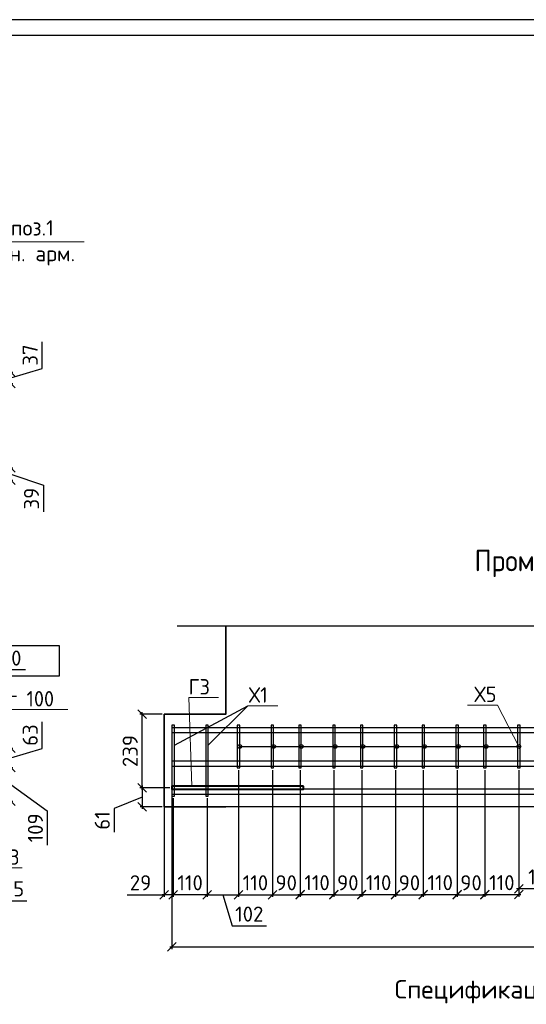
# Model space of a CAD drawing. Header units: millimetres. Extents: x 40580 to 2152466, y -328404 to 177125.
# Tile 146 of 252: x 477401 to 485624, y 161151 to 177125. Entities that reach past the tile are written whole.
import ezdxf
from ezdxf import colors
from ezdxf.entities.mleader import LeaderData, LeaderLine
from ezdxf.enums import TextEntityAlignment as Align
from ezdxf.math import Vec2, Vec3

# ---------------------------------------------------------------- set-up
doc = ezdxf.new("R2010")
doc.units = ezdxf.units.MM
doc.linetypes.add('CENTER', pattern=[2, 1.25, -0.25, 0.25, -0.25])
doc.layers.add('11', color=7, linetype='Continuous')
doc.layers.add('Столовая - обозначения', color=7, linetype='Continuous')
for name, color, linetype, lineweight in [('Арм_хомуты', 133, 'Continuous', 18), ('ОСИ', 7, 'CENTER', 15), ('Перекрытие ж_бетон', 250, 'Continuous', 30), ('подоснова', 151, 'Continuous', 5), ('Столовая Двери и окна', 7, 'Continuous', 15), ('ТЕКСТ', 7, 'Continuous', 15)]:
    doc.layers.add(name, color=color, linetype=linetype, lineweight=lineweight)
doc.layers.add('Стена_ бетон несущ.', color=7, linetype='Continuous', lineweight=70, true_color=0xb4b496)
doc.styles.add('GOST-2.304_Type-B', font='GOST_Common.ttf')
doc.styles.get("Standard").update_dxf_attribs({"font": 'isocpeur.ttf'})
doc.styles.add('ГОСТ', font='isocpeur.ttf')
doc.styles.add('ГОСТ 2.304', font='isocpeur.ttf')
doc.dimstyles.new('Осевые', dxfattribs={"dimscale": 0.7, "dimtxt": 450, "dimasz": 400, "dimexe": 100, "dimexo": 100, "dimgap": 100, "dimtad": 1, "dimdec": 0, "dimzin": 0, "dimdsep": 46, "dimtxsty": 'Standard', "dimblk": 'OBLIQUE', "dimcen": 9, "dimdle": 100, "dimazin": 0, "dimtm": 1e-09, "dimtfac": 1, "dimtdec": 0, "dimtofl": 0, "dimtmove": 0, "dimatfit": 3, "dimfxl": 1, "dimtolj": 1, "dimtzin": 0, "dimarcsym": 0})

# ---------------------------------------------------------------- blocks, each defined once
blk = doc.blocks.new('Штамп')
at = {"layer": '11'}
blk.add_line((311470, 126228), (252070, 126228), dxfattribs=at)
at = {"layer": '11', "lineweight": 30}
blk.add_line((254210, 125978), (311220, 125978), dxfattribs=at)
blk = doc.blocks.new('_OBLIQUE')
at = {"color": 0, "linetype": 'ByBlock'}
blk.add_line((-0.5, -0.5), (0.5, 0.5), dxfattribs=at)
blk = doc.blocks.new('*D5855')
at = {"layer": 'Defpoints', "color": 0, "linetype": 'ByBlock', "lineweight": 25, "ltscale": 13, "transparency": 16777216}
for p in [(479871, 164664), (479389, 164356), (479747, 164356)]:
    blk.add_point(p, dxfattribs=at)
at = {"layer": 'ОСИ', "color": 0, "linetype": 'ByBlock', "lineweight": -2, "ltscale": 13, "transparency": 16777216}
for p, q in [((479389, 164699), (479389, 164321)), ((479836, 164664), (479354, 164664)), ((479389, 164510), (478934, 164326)), ((478934, 164326), (478934, 163941)), ((479712, 164356), (479354, 164356))]:
    blk.add_line(p, q, dxfattribs=at)
at = {"layer": 'ОСИ', "color": 0, "linetype": 'ByBlock', "lineweight": -2, "ltscale": 13, "transparency": 16777216, "xscale": 140, "yscale": 140, "zscale": 140}
for p, rotation in [((479389, 164664), 90), ((479389, 164356), 270)]:
    blk.add_blockref('_OBLIQUE', p, dxfattribs=dict(at, rotation=rotation))
at = {"layer": 'ОСИ', "color": 0, "linetype": 'ByBlock', "ltscale": 13, "transparency": 16777216, "insert": (478741, 164133), "char_height": 245, "attachment_point": 5, "rotation": 90}
blk.add_mtext('\\A1;61', dxfattribs=at)
blk = doc.blocks.new('*D5856')
at = {"layer": 'Defpoints', "color": 0, "linetype": 'ByBlock', "lineweight": 25, "ltscale": 13, "transparency": 16777216}
for p in [(479387, 165856), (479746, 165856), (479871, 164664)]:
    blk.add_point(p, dxfattribs=at)
at = {"layer": 'ОСИ', "color": 0, "linetype": 'ByBlock', "lineweight": -2, "ltscale": 13, "transparency": 16777216}
for p, q in [((479711, 165856), (479352, 165856)), ((479387, 164629), (479387, 165891)), ((479836, 164664), (479352, 164664))]:
    blk.add_line(p, q, dxfattribs=at)
at = {"layer": 'ОСИ', "color": 0, "linetype": 'ByBlock', "lineweight": -2, "ltscale": 13, "transparency": 16777216, "xscale": 140, "yscale": 140, "zscale": 140}
for p, rotation in [((479387, 165856), 90), ((479387, 164664), 270)]:
    blk.add_blockref('_OBLIQUE', p, dxfattribs=dict(at, rotation=rotation))
at = {"layer": 'ОСИ', "color": 0, "linetype": 'ByBlock', "ltscale": 13, "transparency": 16777216, "insert": (479194, 165260), "char_height": 245, "attachment_point": 5, "rotation": 90}
blk.add_mtext('\\A1;239', dxfattribs=at)
blk = doc.blocks.new('*D5791')
at = {"layer": 'Defpoints', "color": 0, "linetype": 'ByBlock', "lineweight": 25, "ltscale": 13, "transparency": 16777216}
for p in [(479892, 164530), (480442, 164530), (479892, 162929)]:
    blk.add_point(p, dxfattribs=at)
at = {"layer": 'ОСИ', "color": 0, "linetype": 'ByBlock', "lineweight": -2, "ltscale": 13, "transparency": 16777216}
for p, q in [((479892, 164495), (479892, 162894)), ((480442, 164495), (480442, 162894)), ((480477, 162929), (479857, 162929))]:
    blk.add_line(p, q, dxfattribs=at)
at = {"layer": 'ОСИ', "color": 0, "linetype": 'ByBlock', "lineweight": -2, "ltscale": 13, "transparency": 16777216, "xscale": 140, "yscale": 140, "zscale": 140, "rotation": 180}
blk.add_blockref('_OBLIQUE', (479892, 162929), dxfattribs=at)
at = {"layer": 'ОСИ', "color": 0, "linetype": 'ByBlock', "lineweight": -2, "ltscale": 13, "transparency": 16777216, "xscale": 140, "yscale": 140, "zscale": 140}
blk.add_blockref('_OBLIQUE', (480442, 162929), dxfattribs=at)
at = {"layer": 'ОСИ', "color": 0, "linetype": 'ByBlock', "ltscale": 13, "transparency": 16777216, "insert": (480167, 163122), "char_height": 245, "attachment_point": 5}
blk.add_mtext('\\A1;110', dxfattribs=at)
blk = doc.blocks.new('*D5792')
at = {"layer": 'Defpoints', "color": 0, "linetype": 'ByBlock', "lineweight": 25, "ltscale": 13, "transparency": 16777216}
for p in [(479747, 164530), (479892, 164530), (479747, 162929)]:
    blk.add_point(p, dxfattribs=at)
at = {"layer": 'ОСИ', "color": 0, "linetype": 'ByBlock', "lineweight": -2, "ltscale": 13, "transparency": 16777216}
for p, q in [((479747, 164495), (479747, 162894)), ((479892, 164495), (479892, 162894)), ((479145, 162929), (479747, 162929)), ((479927, 162929), (479712, 162929))]:
    blk.add_line(p, q, dxfattribs=at)
at = {"layer": 'ОСИ', "color": 0, "linetype": 'ByBlock', "lineweight": -2, "ltscale": 13, "transparency": 16777216, "xscale": 140, "yscale": 140, "zscale": 140, "rotation": 180}
blk.add_blockref('_OBLIQUE', (479747, 162929), dxfattribs=at)
at = {"layer": 'ОСИ', "color": 0, "linetype": 'ByBlock', "lineweight": -2, "ltscale": 13, "transparency": 16777216, "xscale": 140, "yscale": 140, "zscale": 140}
blk.add_blockref('_OBLIQUE', (479892, 162929), dxfattribs=at)
at = {"layer": 'ОСИ', "color": 0, "linetype": 'ByBlock', "ltscale": 13, "transparency": 16777216, "insert": (479362, 163122), "char_height": 245, "attachment_point": 5}
blk.add_mtext('\\A1;29', dxfattribs=at)
blk = doc.blocks.new('*D5793')
at = {"layer": 'Defpoints', "color": 0, "linetype": 'ByBlock', "lineweight": 25, "ltscale": 13, "transparency": 16777216}
for p in [(480952, 164986), (480442, 164530), (480952, 162929)]:
    blk.add_point(p, dxfattribs=at)
at = {"layer": 'ОСИ', "color": 0, "linetype": 'ByBlock', "lineweight": -2, "ltscale": 13, "transparency": 16777216}
for p, q in [((480952, 164951), (480952, 162894)), ((480442, 164495), (480442, 162894)), ((480407, 162929), (480987, 162929)), ((480697, 162929), (480849, 162422)), ((480849, 162422), (481406, 162422))]:
    blk.add_line(p, q, dxfattribs=at)
at = {"layer": 'ОСИ', "color": 0, "linetype": 'ByBlock', "lineweight": -2, "ltscale": 13, "transparency": 16777216, "xscale": 140, "yscale": 140, "zscale": 140, "rotation": 180}
blk.add_blockref('_OBLIQUE', (480442, 162929), dxfattribs=at)
at = {"layer": 'ОСИ', "color": 0, "linetype": 'ByBlock', "lineweight": -2, "ltscale": 13, "transparency": 16777216, "xscale": 140, "yscale": 140, "zscale": 140}
blk.add_blockref('_OBLIQUE', (480952, 162929), dxfattribs=at)
at = {"layer": 'ОСИ', "color": 0, "linetype": 'ByBlock', "ltscale": 13, "transparency": 16777216, "insert": (481127, 162614), "char_height": 245, "attachment_point": 5}
blk.add_mtext('\\A1;102', dxfattribs=at)
blk = doc.blocks.new('*D5794')
at = {"layer": 'Defpoints', "color": 0, "linetype": 'ByBlock', "lineweight": 25, "ltscale": 13, "transparency": 16777216}
for p in [(480952, 164986), (481502, 164986), (481502, 162929)]:
    blk.add_point(p, dxfattribs=at)
at = {"layer": 'ОСИ', "color": 0, "linetype": 'ByBlock', "lineweight": -2, "ltscale": 13, "transparency": 16777216}
for p, q in [((480952, 164951), (480952, 162894)), ((481502, 164951), (481502, 162894)), ((480917, 162929), (481537, 162929))]:
    blk.add_line(p, q, dxfattribs=at)
at = {"layer": 'ОСИ', "color": 0, "linetype": 'ByBlock', "lineweight": -2, "ltscale": 13, "transparency": 16777216, "xscale": 140, "yscale": 140, "zscale": 140, "rotation": 180}
blk.add_blockref('_OBLIQUE', (480952, 162929), dxfattribs=at)
at = {"layer": 'ОСИ', "color": 0, "linetype": 'ByBlock', "lineweight": -2, "ltscale": 13, "transparency": 16777216, "xscale": 140, "yscale": 140, "zscale": 140}
blk.add_blockref('_OBLIQUE', (481502, 162929), dxfattribs=at)
at = {"layer": 'ОСИ', "color": 0, "linetype": 'ByBlock', "ltscale": 13, "transparency": 16777216, "insert": (481227, 163122), "char_height": 245, "attachment_point": 5}
blk.add_mtext('\\A1;110', dxfattribs=at)
blk = doc.blocks.new('*D5795')
at = {"layer": 'Defpoints', "color": 0, "linetype": 'ByBlock', "lineweight": 25, "ltscale": 13, "transparency": 16777216}
for p in [(481502, 164986), (481952, 164986), (481952, 162929)]:
    blk.add_point(p, dxfattribs=at)
at = {"layer": 'ОСИ', "color": 0, "linetype": 'ByBlock', "lineweight": -2, "ltscale": 13, "transparency": 16777216}
for p, q in [((481502, 164951), (481502, 162894)), ((481952, 164951), (481952, 162894)), ((481467, 162929), (481987, 162929))]:
    blk.add_line(p, q, dxfattribs=at)
at = {"layer": 'ОСИ', "color": 0, "linetype": 'ByBlock', "lineweight": -2, "ltscale": 13, "transparency": 16777216, "xscale": 140, "yscale": 140, "zscale": 140, "rotation": 180}
blk.add_blockref('_OBLIQUE', (481502, 162929), dxfattribs=at)
at = {"layer": 'ОСИ', "color": 0, "linetype": 'ByBlock', "lineweight": -2, "ltscale": 13, "transparency": 16777216, "xscale": 140, "yscale": 140, "zscale": 140}
blk.add_blockref('_OBLIQUE', (481952, 162929), dxfattribs=at)
at = {"layer": 'ОСИ', "color": 0, "linetype": 'ByBlock', "ltscale": 13, "transparency": 16777216, "insert": (481727, 163122), "char_height": 245, "attachment_point": 5}
blk.add_mtext('\\A1;90', dxfattribs=at)
blk = doc.blocks.new('*D5796')
at = {"layer": 'Defpoints', "color": 0, "linetype": 'ByBlock', "lineweight": 25, "ltscale": 13, "transparency": 16777216}
for p in [(481952, 164986), (482502, 164986), (482502, 162931)]:
    blk.add_point(p, dxfattribs=at)
at = {"layer": 'ОСИ', "color": 0, "linetype": 'ByBlock', "lineweight": -2, "ltscale": 13, "transparency": 16777216}
for p, q in [((481952, 164951), (481952, 162896)), ((482502, 164951), (482502, 162896)), ((481917, 162931), (482537, 162931))]:
    blk.add_line(p, q, dxfattribs=at)
at = {"layer": 'ОСИ', "color": 0, "linetype": 'ByBlock', "lineweight": -2, "ltscale": 13, "transparency": 16777216, "xscale": 140, "yscale": 140, "zscale": 140, "rotation": 180}
blk.add_blockref('_OBLIQUE', (481952, 162931), dxfattribs=at)
at = {"layer": 'ОСИ', "color": 0, "linetype": 'ByBlock', "lineweight": -2, "ltscale": 13, "transparency": 16777216, "xscale": 140, "yscale": 140, "zscale": 140}
blk.add_blockref('_OBLIQUE', (482502, 162931), dxfattribs=at)
at = {"layer": 'ОСИ', "color": 0, "linetype": 'ByBlock', "ltscale": 13, "transparency": 16777216, "insert": (482227, 163124), "char_height": 245, "attachment_point": 5}
blk.add_mtext('\\A1;110', dxfattribs=at)
blk = doc.blocks.new('*D5797')
at = {"layer": 'Defpoints', "color": 0, "linetype": 'ByBlock', "lineweight": 25, "ltscale": 13, "transparency": 16777216}
for p in [(482502, 164986), (482952, 164986), (482952, 162929)]:
    blk.add_point(p, dxfattribs=at)
at = {"layer": 'ОСИ', "color": 0, "linetype": 'ByBlock', "lineweight": -2, "ltscale": 13, "transparency": 16777216}
for p, q in [((482502, 164951), (482502, 162894)), ((482952, 164951), (482952, 162894)), ((482467, 162929), (482987, 162929))]:
    blk.add_line(p, q, dxfattribs=at)
at = {"layer": 'ОСИ', "color": 0, "linetype": 'ByBlock', "lineweight": -2, "ltscale": 13, "transparency": 16777216, "xscale": 140, "yscale": 140, "zscale": 140, "rotation": 180}
blk.add_blockref('_OBLIQUE', (482502, 162929), dxfattribs=at)
at = {"layer": 'ОСИ', "color": 0, "linetype": 'ByBlock', "lineweight": -2, "ltscale": 13, "transparency": 16777216, "xscale": 140, "yscale": 140, "zscale": 140}
blk.add_blockref('_OBLIQUE', (482952, 162929), dxfattribs=at)
at = {"layer": 'ОСИ', "color": 0, "linetype": 'ByBlock', "ltscale": 13, "transparency": 16777216, "insert": (482727, 163122), "char_height": 245, "attachment_point": 5}
blk.add_mtext('\\A1;90', dxfattribs=at)
blk = doc.blocks.new('*D5798')
at = {"layer": 'Defpoints', "color": 0, "linetype": 'ByBlock', "lineweight": 25, "ltscale": 13, "transparency": 16777216}
for p in [(482952, 164986), (483502, 164986), (483502, 162931)]:
    blk.add_point(p, dxfattribs=at)
at = {"layer": 'ОСИ', "color": 0, "linetype": 'ByBlock', "lineweight": -2, "ltscale": 13, "transparency": 16777216}
for p, q in [((482952, 164951), (482952, 162896)), ((483502, 164951), (483502, 162896)), ((482917, 162931), (483537, 162931))]:
    blk.add_line(p, q, dxfattribs=at)
at = {"layer": 'ОСИ', "color": 0, "linetype": 'ByBlock', "lineweight": -2, "ltscale": 13, "transparency": 16777216, "xscale": 140, "yscale": 140, "zscale": 140, "rotation": 180}
blk.add_blockref('_OBLIQUE', (482952, 162931), dxfattribs=at)
at = {"layer": 'ОСИ', "color": 0, "linetype": 'ByBlock', "lineweight": -2, "ltscale": 13, "transparency": 16777216, "xscale": 140, "yscale": 140, "zscale": 140}
blk.add_blockref('_OBLIQUE', (483502, 162931), dxfattribs=at)
at = {"layer": 'ОСИ', "color": 0, "linetype": 'ByBlock', "ltscale": 13, "transparency": 16777216, "insert": (483227, 163124), "char_height": 245, "attachment_point": 5}
blk.add_mtext('\\A1;110', dxfattribs=at)
blk = doc.blocks.new('*D5799')
at = {"layer": 'Defpoints', "color": 0, "linetype": 'ByBlock', "lineweight": 25, "ltscale": 13, "transparency": 16777216}
for p in [(483502, 164986), (483952, 164986), (483952, 162929)]:
    blk.add_point(p, dxfattribs=at)
at = {"layer": 'ОСИ', "color": 0, "linetype": 'ByBlock', "lineweight": -2, "ltscale": 13, "transparency": 16777216}
for p, q in [((483502, 164951), (483502, 162894)), ((483952, 164951), (483952, 162894)), ((483467, 162929), (483987, 162929))]:
    blk.add_line(p, q, dxfattribs=at)
at = {"layer": 'ОСИ', "color": 0, "linetype": 'ByBlock', "lineweight": -2, "ltscale": 13, "transparency": 16777216, "xscale": 140, "yscale": 140, "zscale": 140, "rotation": 180}
blk.add_blockref('_OBLIQUE', (483502, 162929), dxfattribs=at)
at = {"layer": 'ОСИ', "color": 0, "linetype": 'ByBlock', "lineweight": -2, "ltscale": 13, "transparency": 16777216, "xscale": 140, "yscale": 140, "zscale": 140}
blk.add_blockref('_OBLIQUE', (483952, 162929), dxfattribs=at)
at = {"layer": 'ОСИ', "color": 0, "linetype": 'ByBlock', "ltscale": 13, "transparency": 16777216, "insert": (483727, 163122), "char_height": 245, "attachment_point": 5}
blk.add_mtext('\\A1;90', dxfattribs=at)
blk = doc.blocks.new('*D5800')
at = {"layer": 'Defpoints', "color": 0, "linetype": 'ByBlock', "lineweight": 25, "ltscale": 13, "transparency": 16777216}
for p in [(483952, 164986), (484502, 164986), (484502, 162931)]:
    blk.add_point(p, dxfattribs=at)
at = {"layer": 'ОСИ', "color": 0, "linetype": 'ByBlock', "lineweight": -2, "ltscale": 13, "transparency": 16777216}
for p, q in [((483952, 164951), (483952, 162896)), ((484502, 164951), (484502, 162896)), ((483917, 162931), (484537, 162931))]:
    blk.add_line(p, q, dxfattribs=at)
at = {"layer": 'ОСИ', "color": 0, "linetype": 'ByBlock', "lineweight": -2, "ltscale": 13, "transparency": 16777216, "xscale": 140, "yscale": 140, "zscale": 140, "rotation": 180}
blk.add_blockref('_OBLIQUE', (483952, 162931), dxfattribs=at)
at = {"layer": 'ОСИ', "color": 0, "linetype": 'ByBlock', "lineweight": -2, "ltscale": 13, "transparency": 16777216, "xscale": 140, "yscale": 140, "zscale": 140}
blk.add_blockref('_OBLIQUE', (484502, 162931), dxfattribs=at)
at = {"layer": 'ОСИ', "color": 0, "linetype": 'ByBlock', "ltscale": 13, "transparency": 16777216, "insert": (484227, 163124), "char_height": 245, "attachment_point": 5}
blk.add_mtext('\\A1;110', dxfattribs=at)
blk = doc.blocks.new('*D5801')
at = {"layer": 'Defpoints', "color": 0, "linetype": 'ByBlock', "lineweight": 25, "ltscale": 13, "transparency": 16777216}
for p in [(484502, 164986), (484952, 164986), (484952, 162929)]:
    blk.add_point(p, dxfattribs=at)
at = {"layer": 'ОСИ', "color": 0, "linetype": 'ByBlock', "lineweight": -2, "ltscale": 13, "transparency": 16777216}
for p, q in [((484502, 164951), (484502, 162894)), ((484952, 164951), (484952, 162894)), ((484467, 162929), (484987, 162929))]:
    blk.add_line(p, q, dxfattribs=at)
at = {"layer": 'ОСИ', "color": 0, "linetype": 'ByBlock', "lineweight": -2, "ltscale": 13, "transparency": 16777216, "xscale": 140, "yscale": 140, "zscale": 140, "rotation": 180}
blk.add_blockref('_OBLIQUE', (484502, 162929), dxfattribs=at)
at = {"layer": 'ОСИ', "color": 0, "linetype": 'ByBlock', "lineweight": -2, "ltscale": 13, "transparency": 16777216, "xscale": 140, "yscale": 140, "zscale": 140}
blk.add_blockref('_OBLIQUE', (484952, 162929), dxfattribs=at)
at = {"layer": 'ОСИ', "color": 0, "linetype": 'ByBlock', "ltscale": 13, "transparency": 16777216, "insert": (484727, 163122), "char_height": 245, "attachment_point": 5}
blk.add_mtext('\\A1;90', dxfattribs=at)
blk = doc.blocks.new('*D5802')
at = {"layer": 'Defpoints', "color": 0, "linetype": 'ByBlock', "lineweight": 25, "ltscale": 13, "transparency": 16777216}
for p in [(484952, 164986), (485502, 164986), (485502, 162931)]:
    blk.add_point(p, dxfattribs=at)
at = {"layer": 'ОСИ', "color": 0, "linetype": 'ByBlock', "lineweight": -2, "ltscale": 13, "transparency": 16777216}
for p, q in [((484952, 164951), (484952, 162896)), ((485502, 164951), (485502, 162896)), ((484917, 162931), (485537, 162931))]:
    blk.add_line(p, q, dxfattribs=at)
at = {"layer": 'ОСИ', "color": 0, "linetype": 'ByBlock', "lineweight": -2, "ltscale": 13, "transparency": 16777216, "xscale": 140, "yscale": 140, "zscale": 140, "rotation": 180}
blk.add_blockref('_OBLIQUE', (484952, 162931), dxfattribs=at)
at = {"layer": 'ОСИ', "color": 0, "linetype": 'ByBlock', "lineweight": -2, "ltscale": 13, "transparency": 16777216, "xscale": 140, "yscale": 140, "zscale": 140}
blk.add_blockref('_OBLIQUE', (485502, 162931), dxfattribs=at)
at = {"layer": 'ОСИ', "color": 0, "linetype": 'ByBlock', "ltscale": 13, "transparency": 16777216, "insert": (485227, 163124), "char_height": 245, "attachment_point": 5}
blk.add_mtext('\\A1;110', dxfattribs=at)
blk = doc.blocks.new('*D5816')
at = {"layer": 'Defpoints', "color": 0, "linetype": 'ByBlock', "lineweight": 25, "ltscale": 13, "transparency": 16777216}
for p in [(479872, 165060), (494622, 165060), (494622, 162082)]:
    blk.add_point(p, dxfattribs=at)
at = {"layer": 'ОСИ', "color": 0, "linetype": 'ByBlock', "lineweight": -2, "ltscale": 13, "transparency": 16777216}
for p, q in [((479872, 165025), (479872, 162047)), ((494622, 165025), (494622, 162047)), ((479837, 162082), (494657, 162082))]:
    blk.add_line(p, q, dxfattribs=at)
at = {"layer": 'ОСИ', "color": 0, "linetype": 'ByBlock', "lineweight": -2, "ltscale": 13, "transparency": 16777216, "xscale": 140, "yscale": 140, "zscale": 140, "rotation": 180}
blk.add_blockref('_OBLIQUE', (479872, 162082), dxfattribs=at)
at = {"layer": 'ОСИ', "color": 0, "linetype": 'ByBlock', "lineweight": -2, "ltscale": 13, "transparency": 16777216, "xscale": 140, "yscale": 140, "zscale": 140}
blk.add_blockref('_OBLIQUE', (494622, 162082), dxfattribs=at)
at = {"layer": 'ОСИ', "color": 0, "linetype": 'ByBlock', "ltscale": 13, "transparency": 16777216, "insert": (487247, 162274), "char_height": 245, "attachment_point": 5}
blk.add_mtext('\\A1;2950', dxfattribs=at)
blk = doc.blocks.new('*D5818')
at = {"layer": 'Defpoints', "color": 0, "linetype": 'ByBlock', "lineweight": 25, "ltscale": 13, "transparency": 16777216}
for p in [(485502, 164986), (486292, 164530), (485502, 163025)]:
    blk.add_point(p, dxfattribs=at)
at = {"layer": 'ОСИ', "color": 0, "linetype": 'ByBlock', "lineweight": -2, "ltscale": 13, "transparency": 16777216}
for p, q in [((485502, 164951), (485502, 162990)), ((486292, 164495), (486292, 162990)), ((486327, 163025), (485467, 163025))]:
    blk.add_line(p, q, dxfattribs=at)
at = {"layer": 'ОСИ', "color": 0, "linetype": 'ByBlock', "lineweight": -2, "ltscale": 13, "transparency": 16777216, "xscale": 140, "yscale": 140, "zscale": 140, "rotation": 180}
blk.add_blockref('_OBLIQUE', (485502, 163025), dxfattribs=at)
at = {"layer": 'ОСИ', "color": 0, "linetype": 'ByBlock', "lineweight": -2, "ltscale": 13, "transparency": 16777216, "xscale": 140, "yscale": 140, "zscale": 140}
blk.add_blockref('_OBLIQUE', (486292, 163025), dxfattribs=at)
at = {"layer": 'ОСИ', "color": 0, "linetype": 'ByBlock', "ltscale": 13, "transparency": 16777216, "insert": (485897, 163217), "char_height": 245, "attachment_point": 5}
blk.add_mtext('\\A1;158', dxfattribs=at)
blk = doc.blocks.new('_None')
blk = doc.blocks.new('*D5733')
at = {"layer": 'Defpoints', "color": 0, "linetype": 'ByBlock', "lineweight": 25, "ltscale": 13, "transparency": 16777216}
for p in [(470920, 166575), (470920, 166346), (475420, 166346)]:
    blk.add_point(p, dxfattribs=at)
at = {"layer": 'ОСИ', "color": 0, "linetype": 'ByBlock', "lineweight": -2, "ltscale": 13, "transparency": 16777216}
for p, q in [((470920, 166381), (470920, 166610)), ((475420, 166381), (475420, 166610)), ((475455, 166575), (470885, 166575)), ((477494, 166575), (475420, 166575))]:
    blk.add_line(p, q, dxfattribs=at)
at = {"layer": 'ОСИ', "color": 0, "linetype": 'ByBlock', "lineweight": -2, "ltscale": 13, "transparency": 16777216, "xscale": 140, "yscale": 140, "zscale": 140, "rotation": 180}
blk.add_blockref('_OBLIQUE', (470920, 166575), dxfattribs=at)
at = {"layer": 'ОСИ', "color": 0, "linetype": 'ByBlock', "lineweight": -2, "ltscale": 13, "transparency": 16777216, "xscale": 140, "yscale": 140, "zscale": 140}
blk.add_blockref('_OBLIQUE', (475420, 166575), dxfattribs=at)
at = {"layer": 'ОСИ', "color": 0, "linetype": 'ByBlock', "ltscale": 13, "transparency": 16777216, "insert": (476701, 166768), "char_height": 245, "attachment_point": 5}
blk.add_mtext('\\A1;100х9=900', dxfattribs=at)
blk = doc.blocks.new('*D5736')
at = {"layer": 'Defpoints', "color": 0, "linetype": 'ByBlock', "lineweight": 25, "ltscale": 13, "transparency": 16777216}
for p in [(476715, 171406), (477256, 171406), (476590, 171222)]:
    blk.add_point(p, dxfattribs=at)
at = {"layer": 'ОСИ', "color": 0, "linetype": 'ByBlock', "lineweight": -2, "ltscale": 13, "transparency": 16777216}
for p, q in [((477764, 171467), (477764, 171901)), ((476750, 171406), (477291, 171406)), ((477256, 171314), (477764, 171467)), ((477256, 171187), (477256, 171441)), ((476625, 171222), (477291, 171222))]:
    blk.add_line(p, q, dxfattribs=at)
at = {"layer": 'ОСИ', "color": 0, "linetype": 'ByBlock', "lineweight": -2, "ltscale": 13, "transparency": 16777216, "xscale": 140, "yscale": 140, "zscale": 140}
for p, rotation in [((477256, 171406), 90), ((477256, 171222), 270)]:
    blk.add_blockref('_OBLIQUE', p, dxfattribs=dict(at, rotation=rotation))
at = {"layer": 'ОСИ', "color": 0, "linetype": 'ByBlock', "ltscale": 13, "transparency": 16777216, "insert": (477571, 171684), "char_height": 245, "attachment_point": 5, "rotation": 90}
blk.add_mtext('\\A1;37', dxfattribs=at)
blk = doc.blocks.new('*D5742')
at = {"layer": 'Defpoints', "color": 0, "linetype": 'ByBlock', "lineweight": 25, "ltscale": 13, "transparency": 16777216}
for p in [(476590, 169852), (476590, 169656), (477256, 169656)]:
    blk.add_point(p, dxfattribs=at)
at = {"layer": 'ОСИ', "color": 0, "linetype": 'ByBlock', "lineweight": -2, "ltscale": 13, "transparency": 16777216}
for p, q in [((476625, 169852), (477291, 169852)), ((477256, 169887), (477256, 169621)), ((476625, 169656), (477291, 169656)), ((477256, 169754), (477785, 169572)), ((477785, 169572), (477785, 169138))]:
    blk.add_line(p, q, dxfattribs=at)
at = {"layer": 'ОСИ', "color": 0, "linetype": 'ByBlock', "lineweight": -2, "ltscale": 13, "transparency": 16777216, "xscale": 140, "yscale": 140, "zscale": 140}
for p, rotation in [((477256, 169852), 90), ((477256, 169656), 270)]:
    blk.add_blockref('_OBLIQUE', p, dxfattribs=dict(at, rotation=rotation))
at = {"layer": 'ОСИ', "color": 0, "linetype": 'ByBlock', "ltscale": 13, "transparency": 16777216, "insert": (477592, 169355), "char_height": 245, "attachment_point": 5, "rotation": 90}
blk.add_mtext('\\A1;39', dxfattribs=at)
blk = doc.blocks.new('*D5767')
at = {"layer": 'Defpoints', "color": 0, "linetype": 'ByBlock', "lineweight": 25, "ltscale": 13, "transparency": 16777216}
for p in [(476590, 164990), (477256, 164990), (476590, 164445)]:
    blk.add_point(p, dxfattribs=at)
at = {"layer": 'ОСИ', "color": 0, "linetype": 'ByBlock', "lineweight": -2, "ltscale": 13, "transparency": 16777216}
for p, q in [((477256, 164410), (477256, 165025)), ((476625, 164990), (477291, 164990)), ((477256, 164718), (477849, 164291)), ((476625, 164445), (477291, 164445)), ((477849, 164291), (477849, 163735))]:
    blk.add_line(p, q, dxfattribs=at)
at = {"layer": 'ОСИ', "color": 0, "linetype": 'ByBlock', "lineweight": -2, "ltscale": 13, "transparency": 16777216, "xscale": 140, "yscale": 140, "zscale": 140}
for p, rotation in [((477256, 164990), 90), ((477256, 164445), 270)]:
    blk.add_blockref('_OBLIQUE', p, dxfattribs=dict(at, rotation=rotation))
at = {"layer": 'ОСИ', "color": 0, "linetype": 'ByBlock', "ltscale": 13, "transparency": 16777216, "insert": (477656, 164013), "char_height": 245, "attachment_point": 5, "rotation": 90}
blk.add_mtext('\\A1;109', dxfattribs=at)
blk = doc.blocks.new('*D5768')
at = {"layer": 'Defpoints', "color": 0, "linetype": 'ByBlock', "lineweight": 25, "ltscale": 13, "transparency": 16777216}
for p in [(476715, 165306), (477256, 165306), (476590, 164990)]:
    blk.add_point(p, dxfattribs=at)
at = {"layer": 'ОСИ', "color": 0, "linetype": 'ByBlock', "lineweight": -2, "ltscale": 13, "transparency": 16777216}
for p, q in [((477764, 165301), (477764, 165735)), ((477256, 164955), (477256, 165341)), ((476750, 165306), (477291, 165306)), ((477256, 165148), (477764, 165301)), ((476625, 164990), (477291, 164990))]:
    blk.add_line(p, q, dxfattribs=at)
at = {"layer": 'ОСИ', "color": 0, "linetype": 'ByBlock', "lineweight": -2, "ltscale": 13, "transparency": 16777216, "xscale": 140, "yscale": 140, "zscale": 140}
for p, rotation in [((477256, 165306), 90), ((477256, 164990), 270)]:
    blk.add_blockref('_OBLIQUE', p, dxfattribs=dict(at, rotation=rotation))
at = {"layer": 'ОСИ', "color": 0, "linetype": 'ByBlock', "ltscale": 13, "transparency": 16777216, "insert": (477571, 165518), "char_height": 245, "attachment_point": 5, "rotation": 90}
blk.add_mtext('\\A1;63', dxfattribs=at)
blk = doc.blocks.new('*D5700')
at = {"layer": 'Defpoints', "color": 0, "linetype": 'ByBlock', "lineweight": 25, "ltscale": 13, "transparency": 16777216}
for p in [(476615, 164015), (476740, 164015), (476740, 163147)]:
    blk.add_point(p, dxfattribs=at)
at = {"layer": 'ОСИ', "color": 0, "linetype": 'ByBlock', "lineweight": -2, "ltscale": 13, "transparency": 16777216}
for p, q in [((476615, 163980), (476615, 163112)), ((476740, 163980), (476740, 163112)), ((476615, 163147), (476475, 163147)), ((476615, 163147), (476740, 163147)), ((476677, 163147), (477084, 162832)), ((476740, 163147), (476880, 163147)), ((477084, 162832), (477518, 162832))]:
    blk.add_line(p, q, dxfattribs=at)
at = {"layer": 'ОСИ', "color": 0, "linetype": 'ByBlock', "lineweight": -2, "ltscale": 13, "transparency": 16777216, "xscale": 140, "yscale": 140, "zscale": 140}
blk.add_blockref('_OBLIQUE', (476615, 163147), dxfattribs=at)
at = {"layer": 'ОСИ', "color": 0, "linetype": 'ByBlock', "lineweight": -2, "ltscale": 13, "transparency": 16777216, "xscale": 140, "yscale": 140, "zscale": 140, "rotation": 180}
blk.add_blockref('_OBLIQUE', (476740, 163147), dxfattribs=at)
at = {"layer": 'ОСИ', "color": 0, "linetype": 'ByBlock', "ltscale": 13, "transparency": 16777216, "insert": (477301, 163024), "char_height": 245, "attachment_point": 5}
blk.add_mtext('\\A1;25', dxfattribs=at)

msp = doc.modelspace()

# ---------------------------------------------------------------- linework, layer by layer
at = {"layer": 'Арм_хомуты', "color": 251, "lineweight": 40, "true_color": 0x636466}
msp.add_lwpolyline([(482009.598, 164688.702), (479871.471, 164688.702), (479871.471, 164638.702), (482009.598, 164638.702)], close=True, dxfattribs=at)
at = {"layer": 'Перекрытие ж_бетон', "color": 18, "linetype": 'Continuous', "lineweight": 30, "true_color": 0x000000}
for points in [[(494621.471, 165638.517), (479871.471, 165638.517), (479871.471, 165558.517), (494621.471, 165558.517)], [(494621.471, 165093.119), (479871.471, 165093.119), (479871.471, 165013.119), (494621.471, 165013.119)], [(494621.471, 164638.702), (479871.471, 164638.702), (479871.471, 164558.702), (494621.471, 164558.702)]]:
    msp.add_lwpolyline(points, close=True, dxfattribs=at)
at = {"layer": 'подоснова', "color": 18, "ltscale": 0.3, "true_color": 0x000000}
msp.add_line((478449.539, 173521.664), (476786.335, 173521.664), dxfattribs=at)
at = {"layer": 'Стена_ бетон несущ.', "color": 18, "linetype": 'Continuous', "lineweight": 35, "true_color": 0x000000, "transparency": 33554687}
msp.add_lwpolyline([(493746.034, 167289.616), (493746.469, 165864.616), (494746.469, 165864.92), (494746.926, 164364.921), (480746.928, 164356.69), (479746.928, 164356.386), (479746.47, 165856.385), (480746.47, 165856.69), (480746.036, 167281.69)], dxfattribs=at)
at = {"layer": 'Столовая Двери и окна', "color": 18, "lineweight": 25, "true_color": 0x000000}
for p, q in [((479955.977, 167289.616), (487740.552, 167289.616)), ((479911.927, 165355.925), (481102.689, 165994.435)), ((480971.928, 165333.526), (485521.927, 165333.526))]:
    msp.add_line(p, q, dxfattribs=at)
at = {"layer": 'Столовая Двери и окна', "color": 1, "lineweight": 25}
msp.add_lwpolyline([(475870.211, 166973.791), (478044.025, 166973.791), (478044.025, 166476.187), (475870.211, 166476.187)], close=True, dxfattribs=at)
at = {"layer": 'Столовая Двери и окна', "color": 18, "lineweight": 30, "true_color": 0x000000}
for points in [[(479871.927, 165680.83), (479871.927, 164530.097), (479911.927, 164530.097), (479911.927, 165680.83)], [(480421.927, 165680.83), (480421.927, 164530.097), (480461.927, 164530.097), (480461.927, 165680.83)], [(480931.927, 165680.83), (480931.927, 164986.222), (480971.927, 164986.222), (480971.927, 165680.83)], [(481481.927, 165680.83), (481481.927, 164986.222), (481521.927, 164986.222), (481521.927, 165680.83)], [(481931.927, 165680.83), (481931.927, 164986.222), (481971.927, 164986.222), (481971.927, 165680.83)], [(482481.927, 165680.83), (482481.927, 164986.222), (482521.927, 164986.222), (482521.927, 165680.83)], [(482931.927, 165680.83), (482931.927, 164986.222), (482971.927, 164986.222), (482971.927, 165680.83)], [(483481.927, 165680.83), (483481.927, 164986.222), (483521.927, 164986.222), (483521.927, 165680.83)], [(483931.927, 165680.83), (483931.927, 164986.222), (483971.927, 164986.222), (483971.927, 165680.83)], [(484481.927, 165680.83), (484481.927, 164986.222), (484521.927, 164986.222), (484521.927, 165680.83)], [(484931.927, 165680.83), (484931.927, 164986.222), (484971.927, 164986.222), (484971.927, 165680.83)], [(485481.927, 165680.83), (485481.927, 164986.222), (485521.927, 164986.222), (485521.927, 165680.83)]]:
    msp.add_lwpolyline(points, close=True, dxfattribs=at)
for centre in [(480971.928, 165333.526), (481521.927, 165333.526), (481971.927, 165333.526), (482521.927, 165333.526), (482971.927, 165333.526), (483521.927, 165333.526), (483971.927, 165333.526), (484521.927, 165333.526), (484971.927, 165333.526), (485501.927, 165333.526)]:
    msp.add_circle(centre, 30.99, dxfattribs=at)

# ---------------------------------------------------------------- block references
at = {"layer": 'Столовая - обозначения', "color": 18, "lineweight": 20, "true_color": 0x000000}
msp.add_blockref('Штамп', (185343.703, 50897.048), dxfattribs=at)

# ---------------------------------------------------------------- texts
at = {"layer": 'подоснова', "color": 18, "ltscale": 0.3, "true_color": 0x000000, "insert": (477604.811, 173713.095), "char_height": 250, "width": 3270.99844, "attachment_point": 5, "style": 'ГОСТ 2.304'}
msp.add_mtext(' \\Pпоз.1\\PОсн. арм. ', dxfattribs=at)
at = {"layer": 'ТЕКСТ', "color": 18, "lineweight": 25, "true_color": 0x000000}
msp.add_text('Спецификация элементов площадки №2', height=300, dxfattribs=at).set_placement((487362.817, 161394.346, -3.446), align=Align.MIDDLE_CENTER)
at = {"layer": 'ТЕКСТ', "color": 18, "ltscale": 6, "true_color": 0x000000, "insert": (487773.947, 169108.846), "char_height": 350, "width": 12142.26589, "attachment_point": 2, "style": 'ГОСТ'}
msp.add_mtext('{\\W0.9;Сечение а-а\\PПромежуточной площадки №2}', dxfattribs=at)

# ---------------------------------------------------------------- dimensions: what is measured, and where the dimension line sits
at = {"layer": 'ОСИ', "color": 18, "linetype": 'ByBlock', "ltscale": 13, "true_color": 0x000000}
for base, p1, p2, picture, middle in [((477256.466, 171406.372), (476589.902, 171222.195), (476714.902, 171406.372), '*D5736', (477571.466, 171536.534)), ((479386.698, 165856.385), (479871.471, 164663.702), (479746.47, 165856.385), '*D5856', (479194.198, 165260.044)), ((477256.466, 165306.372), (476589.902, 164990.275), (476714.902, 165306.372), '*D5768', (477571.466, 165370.574))]:
    dim = msp.add_linear_dim(base=base, p1=p1, p2=p2, angle=90, dimstyle='Осевые', override={"dimtxt": 350, "dimasz": 200, "dimexe": 50, "dimexo": 50, "dimlfac": 0.2, "dimdle": 50, "dimtmove": 1}, dxfattribs=at)
    dim.commit()
    dim.dimension.update_dxf_attribs({"geometry": picture, "text_midpoint": middle})
for base, p1, p2, angle, picture, middle in [((477256.466, 169656.372), (476589.902, 169852.195), (476589.902, 169656.372), 90, '*D5742', (477784.62, 169501.804)), ((477256.466, 164990.275), (476589.902, 164444.878), (476589.902, 164990.275), 90, '*D5767', (477848.82, 164221.18)), ((479388.823, 164356.386), (479871.471, 164663.702), (479746.928, 164356.386), 90, '*D5855', (478933.823, 164255.969)), ((476739.902, 163146.809), (476614.902, 164015.311), (476739.902, 164015.311), 180, '*D5700', (477154.159, 162831.809))]:
    dim = msp.add_linear_dim(base=base, p1=p1, p2=p2, angle=angle, dimstyle='Осевые', override={"dimtxt": 350, "dimasz": 200, "dimexe": 50, "dimexo": 50, "dimlfac": 0.2, "dimdle": 50, "dimtmove": 1}, dxfattribs=at)
    dim.commit()
    dim.dimension.update_dxf_attribs({"geometry": picture, "text_midpoint": middle, "dimtype": 160})
dim = msp.add_linear_dim(base=(470919.902, 166575.185), p1=(475419.902, 166345.61), p2=(470919.902, 166345.61), angle=180, text='100х9=<>', dimstyle='Осевые', override={"dimtxt": 350, "dimasz": 200, "dimexe": 50, "dimexo": 50, "dimlfac": 0.2, "dimdle": 50, "dimtmove": 1}, dxfattribs=at)
dim.commit()
dim.dimension.update_dxf_attribs({"geometry": '*D5733', "text_midpoint": (476701.395, 166590.709), "dimtype": 160})
for base, p1, p2, picture, middle in [((494621.927, 162081.89), (479871.927, 165060.196), (494621.927, 165060.196), '*D5816', (487246.927, 162274.39)), ((480951.927, 162929.245), (480441.927, 164530.097), (480951.927, 164986.222), '*D5793', (480919.177, 162614.245)), ((481501.927, 162929.245), (480951.927, 164986.222), (481501.927, 164986.222), '*D5794', (481226.927, 163121.745)), ((481951.927, 162929.245), (481501.927, 164986.222), (481951.927, 164986.222), '*D5795', (481726.927, 163121.745)), ((482501.927, 162931.12), (481951.927, 164986.222), (482501.927, 164986.222), '*D5796', (482226.927, 163123.62)), ((482951.927, 162929.245), (482501.927, 164986.222), (482951.927, 164986.222), '*D5797', (482726.927, 163121.745)), ((483501.927, 162931.12), (482951.927, 164986.222), (483501.927, 164986.222), '*D5798', (483226.927, 163123.62)), ((483951.927, 162929.245), (483501.927, 164986.222), (483951.927, 164986.222), '*D5799', (483726.927, 163121.745)), ((484501.927, 162931.12), (483951.927, 164986.222), (484501.927, 164986.222), '*D5800', (484226.927, 163123.62)), ((484951.927, 162929.245), (484501.927, 164986.222), (484951.927, 164986.222), '*D5801', (484726.927, 163121.745)), ((485501.927, 162931.12), (484951.927, 164986.222), (485501.927, 164986.222), '*D5802', (485226.927, 163123.62)), ((485501.927, 163024.928), (486292.084, 164530.097), (485501.927, 164986.222), '*D5818', (485897.005, 163217.428)), ((479891.927, 162929.245), (480441.927, 164530.097), (479891.927, 164530.097), '*D5791', (480166.927, 163121.745))]:
    dim = msp.add_linear_dim(base=base, p1=p1, p2=p2, dimstyle='Осевые', override={"dimtxt": 350, "dimasz": 200, "dimexe": 50, "dimexo": 50, "dimlfac": 0.2, "dimdle": 50, "dimtmove": 1}, dxfattribs=at)
    dim.commit()
    dim.dimension.update_dxf_attribs({"geometry": picture, "text_midpoint": middle})
dim = msp.add_linear_dim(base=(479746.927, 162929.245), p1=(479891.927, 164530.097), p2=(479746.927, 164530.097), dimstyle='Осевые', override={"dimtxt": 350, "dimasz": 200, "dimexe": 50, "dimexo": 50, "dimlfac": 0.2, "dimdle": 50, "dimtmove": 1}, dxfattribs=at)
dim.commit()
dim.dimension.update_dxf_attribs({"geometry": '*D5792', "text_midpoint": (479362.137, 162846.501), "dimtype": 160})

# ---------------------------------------------------------------- leaders
at = {"layer": 'подоснова', "color": 18, "ltscale": 0.3, "true_color": 0x000000}
ml = msp.add_multileader_mtext('Standard', dxfattribs=at)
ml.set_content('Г3 ', color=(0, 0, 0), style='GOST-2.304_Type-B')
ml.set_leader_properties(color=256, linetype='ByLayer', lineweight=15)
ml.set_arrow_properties(name='NONE')
ml.build(insert=Vec2(0, 0))
ml.multileader.update_dxf_attribs({"text_left_attachment_type": 6, "text_right_attachment_type": 6, "dogleg_length": 0.1, "arrow_head_size": 18})
ctx = ml.context
ctx.base_point, ctx.char_height, ctx.arrow_head_size, ctx.landing_gap_size, ctx.plane_origin = Vec3(480145.565, 166127.013), 250, 18, 20, Vec3(475206.471, 167659.829)
ctx.left_attachment, ctx.right_attachment, ctx.text_align_type = 6, 6, 1
notes = []
notes.append((ctx, [(0, (1, 1, 0), (480145.465, 166127.013), (1, 0), 0.1, [(0, [(480194.275, 164688.702)], 0, [])])]))
ctx.mtext.insert, ctx.mtext.alignment, ctx.mtext.flow_direction = Vec3(480315.565, 166427.013), 2, 5
ml = msp.add_multileader_mtext('Standard', dxfattribs=at)
ml.set_content('Х1 ', color=(0, 0, 0), style='GOST-2.304_Type-B')
ml.set_leader_properties(color=256, linetype='ByLayer', lineweight=15)
ml.set_arrow_properties(name='NONE')
ml.build(insert=Vec2(0, 0))
ml.multileader.update_dxf_attribs({"text_left_attachment_type": 6, "text_right_attachment_type": 6, "dogleg_length": 0.1, "arrow_head_size": 18})
ctx = ml.context
ctx.base_point, ctx.char_height, ctx.arrow_head_size, ctx.landing_gap_size, ctx.plane_origin = Vec3(481102.789, 165994.435), 250, 18, 20, Vec3(471780.9, 168135.838)
ctx.left_attachment, ctx.right_attachment, ctx.text_align_type = 6, 6, 1
notes.append((ctx, [(0, (1, 1, 0), (481102.689, 165994.435), (1, 0), 0.1, [(0, [(480457.724, 165354.155)], 0, [])])]))
ctx.mtext.insert, ctx.mtext.alignment, ctx.mtext.flow_direction = Vec3(481272.789, 166294.435), 2, 5
ml = msp.add_multileader_mtext('Standard', dxfattribs=at)
ml.set_content('Х5 ', color=(0, 0, 0), style='GOST-2.304_Type-B')
ml.set_leader_properties(color=256, linetype='ByLayer', lineweight=15)
ml.set_arrow_properties(name='NONE')
ml.build(insert=Vec2(0, 0))
ml.multileader.update_dxf_attribs({"text_left_attachment_type": 6, "text_right_attachment_type": 6, "dogleg_length": 0.1, "arrow_head_size": 18})
ctx = ml.context
ctx.base_point, ctx.char_height, ctx.arrow_head_size, ctx.landing_gap_size, ctx.plane_origin = Vec3(484764.984, 166004.494), 250, 18, 20, Vec3(474864.354, 168167.806)
ctx.left_attachment, ctx.right_attachment, ctx.text_align_type = 6, 6, 1
notes.append((ctx, [(1, (1, 1, 0), (485155.084, 166004.494), (-1, 0), 0.1, [(0, [(485501.927, 165333.526)], 0, [])])]))
ctx.mtext.insert, ctx.mtext.alignment, ctx.mtext.flow_direction = Vec3(484959.984, 166304.494), 2, 5
ml = msp.add_multileader_mtext('Standard', dxfattribs=at)
ml.set_content('Х2 шаг 100 ', color=(0, 0, 0), style='GOST-2.304_Type-B')
ml.set_leader_properties(color=256, linetype='ByLayer', lineweight=15)
ml.set_arrow_properties(name='NONE')
ml.build(insert=Vec2(0, 0))
ml.multileader.update_dxf_attribs({"text_left_attachment_type": 6, "text_right_attachment_type": 6, "dogleg_length": 0.1, "arrow_head_size": 18})
ctx = ml.context
ctx.base_point, ctx.char_height, ctx.arrow_head_size, ctx.landing_gap_size, ctx.plane_origin = Vec3(476326.482, 165933.014), 250, 18, 20, Vec3(467408.879, 167450.002)
ctx.left_attachment, ctx.right_attachment, ctx.text_align_type = 6, 6, 1
notes.append((ctx, [(0, (1, 1, 0), (476267.207, 165933.014), (1, 0), 59.276, [(0, [(476070.235, 165580.034)], 0, [])])]))
ctx.mtext.insert, ctx.mtext.alignment, ctx.mtext.flow_direction = Vec3(477144.589, 166233.014), 2, 5
ml = msp.add_multileader_mtext('Standard', dxfattribs=at)
ml.set_content('3', color=(0, 0, 0), style='GOST-2.304_Type-B')
ml.set_leader_properties(color=256, linetype='ByLayer', lineweight=15)
ml.set_arrow_properties(name='NONE')
ml.build(insert=Vec2(0, 0))
ml.multileader.update_dxf_attribs({"text_left_attachment_type": 6, "text_right_attachment_type": 6, "dogleg_length": 0.1, "arrow_head_size": 18})
ctx = ml.context
ctx.base_point, ctx.char_height, ctx.arrow_head_size, ctx.landing_gap_size, ctx.plane_origin = Vec3(477231.686, 163363.409), 250, 18, 20, Vec3(489799.659, 165766.252)
ctx.left_attachment, ctx.right_attachment, ctx.text_align_type = 6, 6, 1
notes.append((ctx, [(1, (1, 1, 0), (477106.621, 163363.409), (1, 0), 125.065, [(0, [(476279.007, 164030.311)], 0, [])])]))
ctx.mtext.insert, ctx.mtext.alignment, ctx.mtext.flow_direction = Vec3(477314.186, 163663.409), 2, 5
for ctx, leaders in notes:
    for number, flags, end, landing, length, lines in leaders:
        leader = LeaderData()
        leader.index, (leader.has_last_leader_line, leader.has_dogleg_vector, leader.attachment_direction) = number, flags
        leader.last_leader_point, leader.dogleg_vector, leader.dogleg_length = Vec3(end), Vec3(landing), length
        for number, points, colour, breaks in lines:
            line = LeaderLine()
            line.index, line.vertices, line.color, line.breaks = number, Vec3.list(points), colors.encode_raw_color(colour), breaks
            leader.lines.append(line)
        ctx.leaders.append(leader)

doc.saveas('drawing.dxf')
